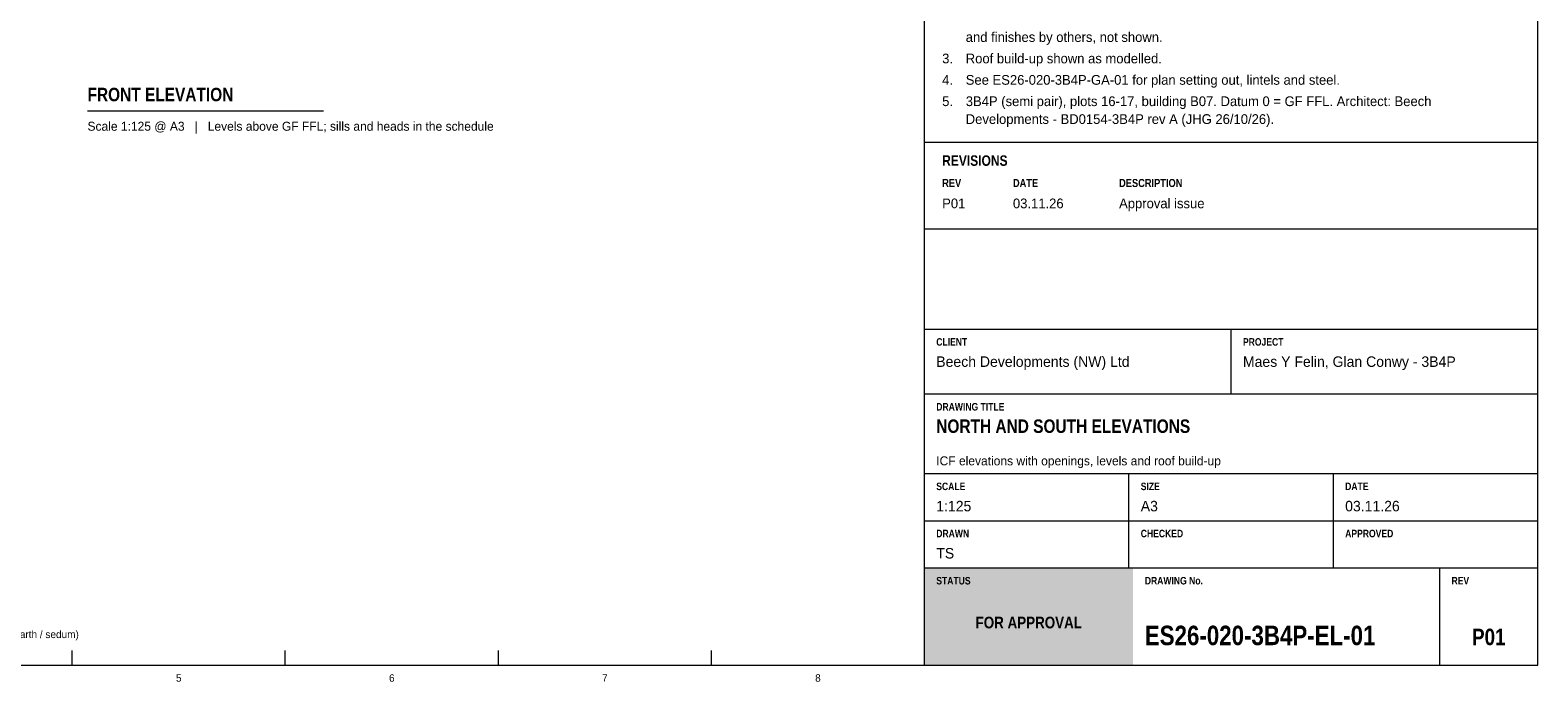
# Model space of a CAD drawing. Header units: millimetres. Extents: x 17 to 413, y 4 to 292.
# Tile 31 of 60: x 157 to 413, y 4 to 115. Entities that reach past the tile are written whole.
import ezdxf
from ezdxf.enums import TextEntityAlignment as Align

# ---------------------------------------------------------------- set-up
doc = ezdxf.new("R2010")
doc.units = ezdxf.units.MM
for name, color, linetype in [('FILL-TEAL', 7, 'Continuous'), ('LINE-INK', 7, 'Continuous'), ('TEXT-EPS', 7, 'Continuous'), ('TEXT-INK', 7, 'Continuous'), ('TEXT-STEEL_GREY', 7, 'Continuous'), ('TEXT-WHITE', 7, 'Continuous')]:
    doc.layers.add(name, color=color, linetype=linetype)
doc.styles.add('OpenSansCondensed-Bold', font='OpenSansCondensed-Bold.ttf')

msp = doc.modelspace()

# ---------------------------------------------------------------- hatches: boundary and pattern name
at = {"layer": 'FILL-TEAL', "true_color": 0x009e85}
h = msp.add_hatch(color=124, dxfattribs=at)
h.dxf.hatch_style = 1
h.paths.add_polyline_path([(309.01, 7), (344.37, 7), (344.37, 23.5), (309.01, 23.5)])

# ---------------------------------------------------------------- linework, layer by layer
at = {"layer": 'LINE-INK', "lineweight": 5}
for p, q in [((309, 7), (309, 290)), ((167.09, 101.05), (207.09, 101.05)), ((309, 95.7), (413, 95.7)), ((309, 81), (413, 81)), ((309, 64), (413, 64)), ((361, 53), (361, 64)), ((309, 53), (413, 53)), ((309, 39.5), (413, 39.5)), ((343.67, 31.5), (343.67, 39.5)), ((378.33, 31.5), (378.33, 39.5)), ((309, 31.5), (413, 31.5)), ((343.67, 23.5), (343.67, 31.5)), ((378.33, 23.5), (378.33, 31.5)), ((309, 23.5), (413, 23.5)), ((396.36, 7), (396.36, 23.5)), ((164.5, 7), (164.5, 9.5)), ((200.62, 7), (200.62, 9.5)), ((236.75, 7), (236.75, 9.5)), ((272.88, 7), (272.88, 9.5))]:
    msp.add_line(p, q, dxfattribs=at)
msp.add_lwpolyline([(20, 7), (413, 7), (413, 290), (20, 290)], close=True, dxfattribs=at)

# ---------------------------------------------------------------- texts
at = {"layer": 'TEXT-EPS', "style": 'OpenSansCondensed-Bold'}
msp.add_text('STATUS', height=1.27, dxfattribs=at).set_placement((311, 20.7))
at = {"layer": 'TEXT-INK'}
for s, height, p in [('and finishes by others, not shown.', 1.651, (316, 112.71)), ('3.', 1.651, (312, 109.08)), ('Roof build-up shown as modelled.', 1.651, (316, 109.08)), ('4.', 1.651, (312, 105.45)), ('See ES26-020-3B4P-GA-01 for plan setting out, lintels and steel.', 1.651, (316, 105.45)), ('5.', 1.651, (312, 101.83)), ('3B4P (semi pair), plots 16-17, building B07. Datum 0 = GF FFL. Architect: Beech', 1.651, (316, 101.83)), ('Developments - BD0154-3B4P rev A (JHG 26/10/26).', 1.651, (316, 98.8)), ('P01', 1.651, (312, 84.5)), ('03.11.26', 1.651, (324, 84.5)), ('Approval issue', 1.651, (342, 84.5)), ('Beech Developments (NW) Ltd', 1.778, (311, 57.6)), ('Maes Y Felin, Glan Conwy - 3B4P', 1.778, (363, 57.6)), ('1:125', 1.778, (311, 33.1)), ('A3', 1.778, (345.67, 33.1)), ('03.11.26', 1.778, (380.33, 33.1)), ('TS', 1.778, (311, 25.1)), ('Roof build-up (slab / earth / sedum)', 1.27, (139, 11.6))]:
    msp.add_text(s, height=height, dxfattribs=at).set_placement(p)
at = {"layer": 'TEXT-INK', "style": 'OpenSansCondensed-Bold'}
for s, height, p in [('FRONT ELEVATION', 2.286, (167.09, 102.65)), ('REVISIONS', 1.778, (312, 91.7)), ('NORTH AND SOUTH ELEVATIONS', 2.286, (311, 46.4)), ('ES26-020-3B4P-EL-01', 3.302, (346.36, 10.4))]:
    msp.add_text(s, height=height, dxfattribs=at).set_placement(p)
msp.add_text('P01', height=2.794, dxfattribs=at).set_placement((404.68, 10.4), align=Align.CENTER)
at = {"layer": 'TEXT-STEEL_GREY'}
for s, p in [('Scale 1:125 @ A3   |   Levels above GF FFL; sills and heads in the schedule', (167.09, 97.65)), ('ICF elevations with openings, levels and roof build-up', (311, 40.9))]:
    msp.add_text(s, height=1.524, dxfattribs=at).set_placement(p)
at = {"layer": 'TEXT-STEEL_GREY', "style": 'OpenSansCondensed-Bold'}
for s, height, p in [('DESCRIPTION', 1.3716, (342, 88.1)), ('REV', 1.372, (312, 88.1)), ('DATE', 1.372, (324, 88.1)), ('CLIENT', 1.27, (311, 61.2)), ('PROJECT', 1.27, (363, 61.2)), ('DRAWING TITLE', 1.27, (311, 50.2)), ('SCALE', 1.27, (311, 36.7)), ('SIZE', 1.27, (345.67, 36.7)), ('DATE', 1.27, (380.33, 36.7)), ('DRAWN', 1.27, (311, 28.7)), ('CHECKED', 1.27, (345.67, 28.7)), ('APPROVED', 1.27, (380.33, 28.7)), ('DRAWING No.', 1.27, (346.36, 20.7)), ('REV', 1.27, (398.36, 20.7))]:
    msp.add_text(s, height=height, dxfattribs=at).set_placement(p)
at = {"layer": 'TEXT-STEEL_GREY'}
for s, p in [('5', (182.56, 4.2)), ('6', (218.69, 4.2)), ('7', (254.81, 4.2)), ('8', (290.94, 4.2))]:
    msp.add_text(s, height=1.27, dxfattribs=at).set_placement(p, align=Align.CENTER)
at = {"layer": 'TEXT-WHITE', "style": 'OpenSansCondensed-Bold'}
msp.add_text('FOR APPROVAL', height=1.9812, dxfattribs=at).set_placement((326.68, 13.25), align=Align.CENTER)

doc.saveas('drawing.dxf')
